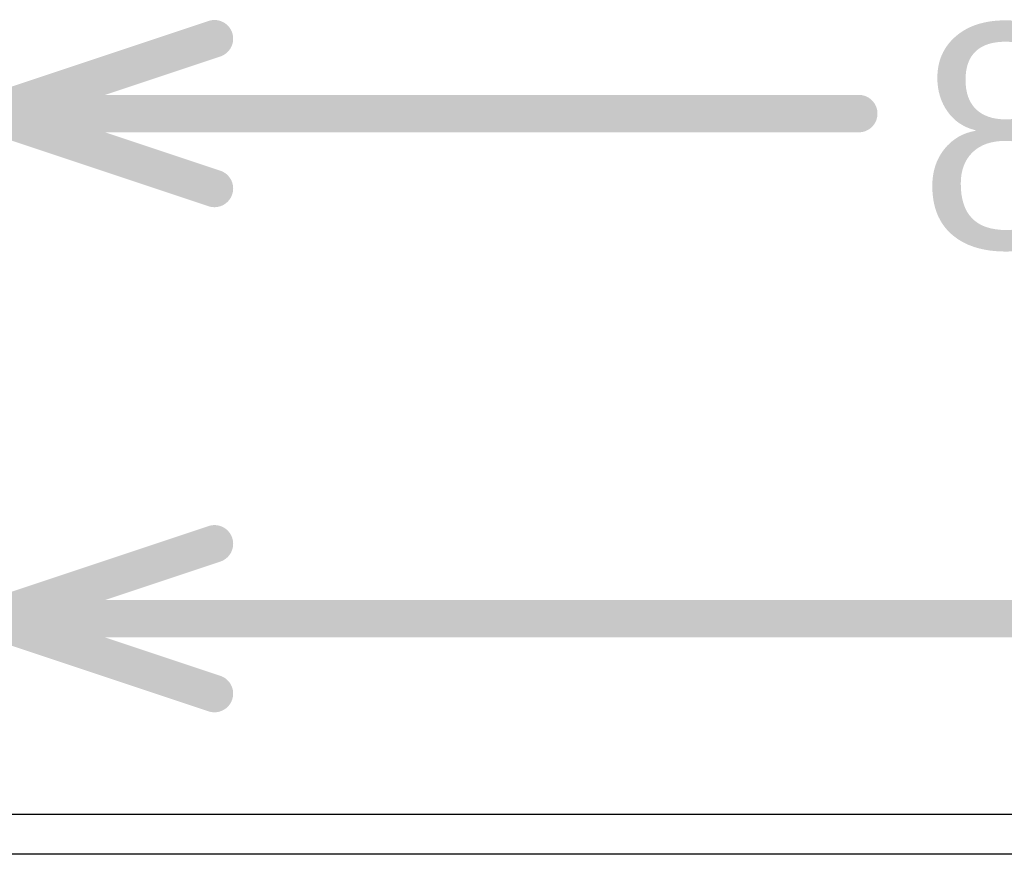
# Model space of a CAD drawing. Header units: inches. Extents: x -2.3 to 12.7, y -2.8 to 6.7.
# Tile 117 of 171: x 0.008 to 0.271, y 1.647 to 1.87. Entities that reach past the tile are written whole.
import ezdxf

# ---------------------------------------------------------------- set-up
doc = ezdxf.new("R2010")
doc.units = ezdxf.units.IN
doc.header["$MEASUREMENT"] = 0
for name, color, linetype in [('Bottom Solder', 6, 'Continuous'), ('M2 Board Dimensions', 216, 'Continuous'), ('Top Solder', 216, 'Continuous')]:
    doc.layers.add(name, color=color, linetype=linetype)
doc.styles.add('Arial', font='txt', dxfattribs={"height": 0.2})

msp = doc.modelspace()

# ---------------------------------------------------------------- linework, layer by layer
at = {"layer": 'Bottom Solder'}
msp.add_line((0.86504, 1.64732), (-0.00395, 1.64732), dxfattribs=at)
at = {"layer": 'M2 Board Dimensions'}
for points in [[(0, 1.84515, 0.01, 0.01, 0), (0.06, 1.86515, 0.01, 0.01, 0)], [(0, 1.84515, 0.01, 0.01, 0), (0.06, 1.82515, 0.01, 0.01, 0)], [(0, 1.84515, 0.01, 0.01, 0), (0.23216, 1.84515, 0.01, 0.01, 0)], [(0, 1.71025, 0.01, 0.01, 0), (0.06, 1.73025, 0.01, 0.01, 0)], [(0, 1.71025, 0.01, 0.01, 0), (0.06, 1.69025, 0.01, 0.01, 0)], [(0, 1.71025, 0.01, 0.01, 0), (0.28193, 1.71025, 0.01, 0.01, 0)]]:
    msp.add_lwpolyline(points, format="xyseb", dxfattribs=at)
for points in [[(0.0575, 1.86515, 0.005, 0.005, 1), (0.0625, 1.86515, 0.005, 0.005, 1)], [(0.22966, 1.84515, 0.005, 0.005, 1), (0.23466, 1.84515, 0.005, 0.005, 1)], [(0.0575, 1.82515, 0.005, 0.005, 1), (0.0625, 1.82515, 0.005, 0.005, 1)], [(0.0575, 1.73025, 0.005, 0.005, 1), (0.0625, 1.73025, 0.005, 0.005, 1)], [(0.0575, 1.69025, 0.005, 0.005, 1), (0.0625, 1.69025, 0.005, 0.005, 1)]]:
    msp.add_lwpolyline(points, format="xyseb", close=True, dxfattribs=at)
at = {"layer": 'Top Solder'}
msp.add_line((0.86359, 1.65796), (-0.00348, 1.65796), dxfattribs=at)

# ---------------------------------------------------------------- texts
at = {"layer": 'M2 Board Dimensions', "style": 'Arial'}
msp.add_text('858.22', height=0.06, dxfattribs=at).set_placement((0.24816, 1.80916))

doc.saveas('drawing.dxf')
